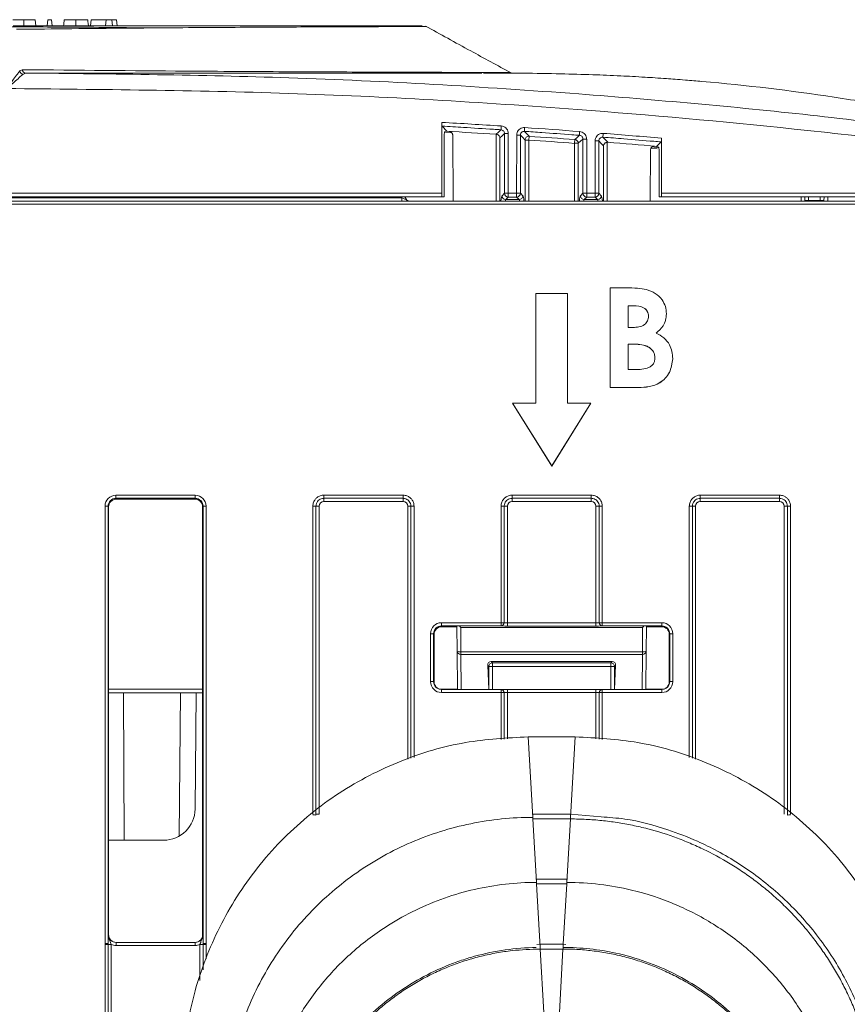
# Model space of a CAD drawing. Header units: millimetres. Extents: x 0 to 2100, y 0 to 1485.
# Tile 19 of 67: x 555 to 608, y 436 to 499. Entities that reach past the tile are written whole.
import ezdxf

# ---------------------------------------------------------------- set-up
doc = ezdxf.new("R2010")
doc.units = ezdxf.units.MM
doc.header["$LTSCALE"] = 5

msp = doc.modelspace()

# ---------------------------------------------------------------- linework, layer by layer
at = {"color": 7, "linetype": 'Continuous', "lineweight": 15}
for p, q in [((556.274, 498.94), (556.309, 498.54)), ((557.083, 498.94), (557.048, 498.54)), ((557.083, 498.94), (557.313, 498.94)), ((557.313, 498.94), (557.348, 498.54)), ((559.846, 498.94), (559.811, 498.54)), ((560.8, 498.94), (559.846, 498.94)), ((560.8, 498.94), (560.765, 498.54)), ((561.171, 498.94), (560.8, 498.94)), ((561.171, 498.94), (561.206, 498.54)), ((561.464, 498.94), (561.171, 498.94)), ((561.464, 498.94), (561.499, 498.54)), ((555.287, 495.671), (555.455, 495.753)), ((555.677, 495.54), (555.509, 495.472)), ((558.56, 495.54), (558.94, 495.54)), ((558.94, 495.54), (565.33, 495.54)), ((565.33, 495.54), (565.803, 495.54)), ((582.199, 492.397), (582.197, 487.885)), ((582.516, 491.831), (582.211, 492.154)), ((582.355, 487.881), (582.357, 491.56)), ((582.37, 491.797), (582.516, 491.828)), ((582.516, 491.828), (582.516, 491.831)), ((582.665, 491.819), (582.516, 491.828)), ((582.892, 491.582), (582.928, 487.381)), ((585.66, 491.638), (585.663, 491.638)), ((585.899, 491.41), (585.899, 487.381)), ((586.195, 487.875), (586.193, 491.685)), ((586.433, 491.687), (586.434, 487.877)), ((586.969, 487.877), (586.971, 491.587)), ((587.211, 491.585), (587.209, 487.875)), ((587.76, 491.509), (587.744, 491.27)), ((596.207, 487.885), (596.205, 491.388)), ((587.504, 491.27), (587.744, 491.27)), ((590.678, 491.299), (590.66, 491.06)), ((590.66, 491.06), (590.899, 491.06)), ((591.195, 487.875), (591.193, 491.332)), ((591.433, 491.335), (591.434, 487.877)), ((591.969, 487.877), (591.971, 491.219)), ((592.21, 491.217), (592.209, 487.875)), ((592.504, 487.381), (592.504, 490.898)), ((592.775, 491.124), (592.744, 491.125)), ((595.521, 490.746), (595.934, 490.713)), ((595.887, 490.863), (595.764, 490.874)), ((595.887, 490.866), (596.193, 491.146)), ((595.887, 490.866), (595.887, 490.863)), ((595.887, 490.863), (596.034, 490.811)), ((595.504, 490.637), (595.475, 487.381)), ((596.047, 490.571), (596.048, 487.881)), ((582.209, 487.643), (471.194, 487.643)), ((471.207, 487.885), (582.197, 487.885)), ((579.832, 487.643), (579.925, 487.481)), ((579.867, 487.605), (579.845, 487.643)), ((582.343, 487.643), (582.209, 487.643)), ((586.036, 487.717), (586.195, 487.875)), ((586.434, 487.636), (586.276, 487.477)), ((586.434, 487.877), (586.969, 487.877)), ((586.434, 487.877), (586.434, 487.636)), ((586.969, 487.636), (586.434, 487.636)), ((586.969, 487.877), (586.969, 487.636)), ((587.128, 487.477), (586.969, 487.636)), ((587.209, 487.875), (587.367, 487.717)), ((591.036, 487.717), (591.195, 487.875)), ((591.434, 487.636), (591.276, 487.477)), ((591.434, 487.877), (591.969, 487.877)), ((591.434, 487.877), (591.434, 487.636)), ((591.969, 487.636), (591.434, 487.636)), ((591.969, 487.877), (591.969, 487.636)), ((592.128, 487.477), (591.969, 487.636)), ((592.209, 487.875), (592.367, 487.717)), ((596.061, 487.643), (596.194, 487.643)), ((613.882, 487.643), (596.194, 487.643)), ((596.207, 487.885), (613.882, 487.885)), ((605.34, 487.643), (605.343, 487.424)), ((605.575, 487.643), (605.583, 487.415)), ((606.328, 487.643), (606.32, 487.415)), ((606.56, 487.424), (606.564, 487.643)), ((439.697, 487.381), (613.707, 487.381)), ((613.707, 487.183), (439.697, 487.183)), ((473.763, 487.577), (579.641, 487.577)), ((579.641, 487.381), (579.641, 487.577)), ((579.925, 487.481), (579.939, 487.481)), ((586.276, 487.477), (587.128, 487.477)), ((591.276, 487.477), (592.128, 487.477)), ((605.344, 487.381), (605.343, 487.424)), ((606.32, 487.415), (605.583, 487.415)), ((606.56, 487.424), (606.559, 487.381)), ((590.202, 481.497), (588.202, 481.497)), ((588.202, 481.497), (588.202, 474.497)), ((590.202, 474.497), (590.202, 481.497)), ((592.934, 481.848), (593.952, 481.848)), ((592.934, 475.499), (592.934, 481.848)), ((594.432, 480.709), (594.074, 480.709)), ((594.074, 480.709), (594.074, 479.325)), ((594.432, 480.705), (594.074, 480.705)), ((594.432, 480.709), (594.432, 480.705)), ((596.517, 480.192), (596.517, 480.189)), ((594.074, 479.325), (594.377, 479.325)), ((594.346, 478.266), (594.074, 478.266)), ((594.074, 478.266), (594.074, 476.638)), ((594.346, 478.263), (594.074, 478.263)), ((594.346, 478.266), (594.346, 478.263)), ((596.924, 477.337), (596.924, 477.333)), ((594.074, 476.638), (594.402, 476.638)), ((594.72, 475.499), (592.934, 475.499)), ((592.934, 475.499), (592.934, 475.495)), ((594.72, 475.495), (592.934, 475.495)), ((594.72, 475.499), (594.72, 475.495)), ((586.702, 474.497), (586.702, 474.493)), ((586.702, 474.497), (589.202, 470.497)), ((588.202, 474.497), (586.702, 474.497)), ((586.702, 474.493), (589.202, 470.494)), ((589.202, 470.497), (591.702, 474.497)), ((589.202, 470.494), (591.702, 474.493)), ((591.702, 474.497), (590.202, 474.497)), ((591.702, 474.497), (591.702, 474.493)), ((589.202, 470.497), (589.202, 470.494)), ((561.427, 468.635), (566.476, 468.635)), ((561.427, 468.434), (561.427, 468.635)), ((566.476, 468.434), (561.427, 468.434)), ((561.427, 468.434), (561.452, 468.385)), ((561.452, 468.385), (566.452, 468.385)), ((566.452, 468.385), (566.476, 468.434)), ((566.476, 468.434), (566.476, 468.635)), ((574.677, 468.635), (579.726, 468.635)), ((574.677, 468.635), (574.677, 468.434)), ((579.726, 468.434), (574.677, 468.434)), ((574.677, 468.434), (574.677, 468.232)), ((579.726, 468.232), (574.677, 468.232)), ((579.726, 468.635), (579.726, 468.434)), ((579.726, 468.434), (579.726, 468.232)), ((586.677, 468.635), (591.726, 468.635)), ((586.677, 468.635), (586.677, 468.434)), ((591.726, 468.434), (586.677, 468.434)), ((586.677, 468.232), (586.677, 468.434)), ((591.726, 468.232), (586.677, 468.232)), ((591.726, 468.635), (591.726, 468.434)), ((591.726, 468.232), (591.726, 468.434)), ((598.677, 468.635), (603.726, 468.635)), ((598.677, 468.434), (598.677, 468.635)), ((603.726, 468.434), (598.677, 468.434)), ((598.677, 468.434), (598.677, 468.232)), ((603.726, 468.232), (598.677, 468.232)), ((603.726, 468.434), (603.726, 468.635)), ((603.726, 468.434), (603.726, 468.232)), ((560.727, 440.055), (560.727, 467.936)), ((560.927, 467.934), (560.927, 440.053)), ((560.952, 467.885), (560.927, 467.934)), ((560.952, 467.885), (560.952, 440.632)), ((566.976, 467.934), (566.952, 467.885)), ((566.952, 467.885), (566.952, 440.632)), ((566.976, 440.053), (566.976, 467.934)), ((567.176, 467.936), (567.176, 440.055)), ((573.977, 448.299), (573.977, 467.936)), ((574.177, 467.934), (574.177, 448.297)), ((574.377, 467.932), (574.377, 448.295)), ((585.977, 460.503), (585.977, 467.936)), ((586.177, 467.934), (586.177, 460.502)), ((586.377, 467.932), (586.377, 460.497)), ((592.026, 460.497), (592.026, 467.932)), ((592.226, 460.502), (592.226, 467.934)), ((592.426, 467.936), (592.426, 460.503)), ((604.026, 448.295), (604.026, 467.932)), ((604.226, 448.297), (604.226, 467.934)), ((604.426, 467.936), (604.426, 448.299)), ((582.177, 460.503), (585.977, 460.503)), ((582.177, 460.503), (582.177, 460.302)), ((585.977, 460.302), (582.177, 460.302)), ((582.177, 460.302), (582.202, 460.253)), ((582.202, 460.253), (583.165, 460.253)), ((583.179, 458.691), (583.165, 460.27)), ((583.405, 460.198), (583.419, 458.66)), ((594.998, 460.198), (583.405, 460.198)), ((585.977, 460.503), (585.977, 460.302)), ((586.377, 460.295), (586.377, 460.497)), ((586.377, 460.497), (592.026, 460.497)), ((592.026, 460.295), (586.377, 460.295)), ((592.026, 460.295), (592.026, 460.497)), ((592.426, 460.503), (596.226, 460.503)), ((592.426, 460.503), (592.426, 460.302)), ((596.226, 460.302), (592.426, 460.302)), ((594.985, 458.66), (594.998, 460.198)), ((595.239, 460.27), (595.225, 458.691)), ((595.239, 460.253), (596.202, 460.253)), ((596.202, 460.253), (596.226, 460.302)), ((596.226, 460.503), (596.226, 460.302)), ((581.477, 456.755), (581.477, 459.803)), ((581.677, 459.802), (581.677, 456.753)), ((581.702, 459.753), (581.677, 459.802)), ((581.702, 459.753), (581.702, 456.753)), ((596.726, 459.802), (596.702, 459.753)), ((596.702, 456.753), (596.702, 459.753)), ((596.726, 456.753), (596.726, 459.802)), ((596.926, 459.803), (596.926, 456.755)), ((583.2, 456.281), (583.179, 458.691)), ((583.419, 458.66), (594.985, 458.66)), ((583.419, 458.486), (583.419, 458.66)), ((594.985, 458.486), (583.419, 458.486)), ((594.985, 458.486), (594.985, 458.66)), ((595.225, 458.691), (595.204, 456.281)), ((585.192, 456.253), (585.123, 457.788)), ((585.196, 457.715), (585.123, 457.788)), ((585.436, 457.715), (585.196, 457.715)), ((585.351, 458.039), (593.052, 458.039)), ((585.351, 458.039), (585.436, 457.955)), ((585.436, 457.955), (592.968, 457.955)), ((585.436, 457.715), (585.436, 457.955)), ((592.968, 457.715), (585.436, 457.715)), ((592.968, 457.955), (593.052, 458.039)), ((592.968, 457.715), (592.968, 457.955)), ((592.968, 457.715), (593.208, 457.715)), ((593.281, 457.788), (593.208, 457.715)), ((593.211, 456.253), (593.281, 457.788)), ((581.677, 456.753), (581.702, 456.753)), ((582.177, 456.055), (582.177, 456.253)), ((582.177, 456.253), (585.977, 456.253)), ((585.977, 456.055), (585.977, 456.253)), ((586.377, 456.253), (585.977, 456.253)), ((586.377, 456.253), (586.377, 456.055)), ((586.377, 456.253), (592.026, 456.253)), ((592.026, 456.253), (592.026, 456.055)), ((592.426, 456.253), (592.026, 456.253)), ((592.426, 456.253), (592.426, 456.055)), ((592.426, 456.253), (596.226, 456.253)), ((596.226, 456.253), (596.226, 456.055)), ((596.702, 456.753), (596.726, 456.753)), ((566.952, 456.043), (560.952, 456.043)), ((566.531, 456.043), (566.466, 448.625)), ((585.977, 456.055), (582.177, 456.055)), ((592.026, 456.055), (586.377, 456.055)), ((596.226, 456.055), (592.426, 456.055)), ((587.702, 453.231), (587.997, 448.1)), ((587.702, 453.231), (590.702, 453.231)), ((590.702, 453.231), (590.407, 448.1)), ((574.177, 448.297), (574.177, 448.249)), ((590.404, 448.3), (588, 448.3)), ((588, 448.3), (588, 447.999)), ((592.35, 448.128), (590.404, 448.299)), ((604.226, 448.249), (604.226, 448.297)), ((588, 447.999), (588.003, 447.999)), ((588.003, 447.999), (588.235, 443.955)), ((590.401, 447.999), (588.003, 447.999)), ((590.401, 447.999), (590.168, 443.955)), ((590.401, 447.999), (590.404, 447.999)), ((564.466, 446.642), (560.952, 446.642)), ((590.165, 444.154), (588.238, 444.154)), ((588.238, 444.154), (588.238, 443.854)), ((588.238, 443.854), (588.241, 443.854)), ((588.241, 443.854), (588.474, 439.81)), ((590.162, 443.854), (588.241, 443.854)), ((590.162, 443.854), (590.165, 443.854)), ((590.165, 444.154), (590.165, 443.854)), ((560.931, 440.632), (560.952, 440.632)), ((566.952, 440.632), (566.973, 440.632)), ((560.727, 440.007), (560.727, 440.055)), ((560.727, 430.31), (560.727, 440.007)), ((560.927, 440.053), (560.927, 440.005)), ((560.927, 440.005), (560.927, 430.308)), ((561.127, 440.003), (561.127, 430.307)), ((561.431, 440.132), (561.431, 439.934)), ((561.431, 440.132), (566.473, 440.132)), ((566.473, 439.934), (561.431, 439.934)), ((566.473, 440.132), (566.473, 439.934)), ((566.976, 440.005), (566.976, 440.053)), ((567.176, 440.055), (567.176, 440.007)), ((588.477, 440.009), (588.261, 439.992)), ((589.927, 440.009), (588.477, 440.009)), ((590.115, 439.992), (589.927, 440.009)), ((588.477, 439.708), (588.479, 439.708)), ((588.479, 439.708), (588.712, 435.664)), ((589.924, 439.708), (588.479, 439.708)), ((589.924, 439.708), (589.691, 435.664)), ((589.924, 439.708), (589.927, 439.708))]:
    msp.add_line(p, q, dxfattribs=at)
at = {"color": 8, "linetype": 'Continuous', "lineweight": 15}
for p, q in [((582.828, 491.737), (582.439, 491.755)), ((585.66, 487.381), (585.66, 491.638)), ((587.504, 487.381), (587.504, 491.27)), ((587.744, 491.27), (587.744, 487.381)), ((590.66, 487.381), (590.66, 491.06)), ((590.899, 491.06), (590.899, 487.381)), ((592.744, 491.125), (592.744, 487.381)), ((596.034, 490.783), (595.583, 490.826)), ((579.641, 487.577), (579.603, 487.643)), ((605.104, 487.381), (605.1, 487.643)), ((606.804, 487.643), (606.799, 487.381)), ((605.583, 487.415), (605.584, 487.381)), ((606.32, 487.381), (606.32, 487.415)), ((580.026, 451.808), (580.026, 467.932)), ((580.226, 451.866), (580.226, 467.934)), ((580.426, 467.936), (580.426, 451.923)), ((597.977, 451.923), (597.977, 467.936)), ((598.177, 467.934), (598.177, 451.866)), ((598.377, 467.932), (598.377, 451.808)), ((583.419, 458.486), (583.438, 456.253)), ((594.965, 456.253), (594.985, 458.486)), ((585.196, 456.253), (585.196, 457.715)), ((585.436, 457.715), (585.436, 456.253)), ((592.968, 456.253), (592.968, 457.715)), ((593.208, 457.715), (593.208, 456.253)), ((560.952, 456.281), (566.952, 456.281)), ((582.037, 456.281), (583.2, 456.281)), ((595.204, 456.281), (596.366, 456.281)), ((561.912, 456.043), (561.946, 446.642)), ((565.451, 446.901), (565.531, 456.043)), ((585.977, 453.073), (585.977, 456.055)), ((586.177, 456.053), (586.177, 453.091)), ((586.377, 456.055), (586.377, 453.11)), ((592.026, 453.11), (592.026, 456.055)), ((592.226, 453.091), (592.226, 456.053)), ((592.426, 456.055), (592.426, 453.073)), ((590.404, 448.3), (590.404, 447.999)), ((590.162, 443.854), (589.941, 440.008)), ((566.776, 437.694), (566.776, 440.003)), ((566.976, 438.39), (566.976, 440.005)), ((567.176, 440.007), (567.176, 439.085)), ((588.477, 440.009), (588.477, 439.708)), ((589.927, 440.009), (589.927, 439.708))]:
    msp.add_line(p, q, dxfattribs=at)
at = {"color": 7, "linetype": 'Continuous', "lineweight": 15, "flags": 128}
for points in [[(555.548, 498.94), (555.548, 498.82), (555.548, 498.7), (555.548, 498.54)], [(558.862, 498.94), (558.862, 498.82), (558.862, 498.7), (558.862, 498.54)], [(559.63, 498.94), (559.64, 498.82), (559.651, 498.7), (559.665, 498.54)], [(585.663, 491.638), (585.688, 491.661), (585.789, 491.755), (585.969, 491.924)], [(586.193, 491.685), (586.047, 491.548), (585.899, 491.41)], [(587.504, 491.27), (587.357, 491.428), (587.211, 491.585)], [(587.467, 491.824), (587.492, 491.797), (587.592, 491.69), (587.76, 491.509)], [(590.678, 491.299), (590.703, 491.322), (590.803, 491.415), (590.971, 491.571)], [(592.469, 491.455), (592.494, 491.428), (592.595, 491.32), (592.775, 491.124)], [(591.193, 491.332), (591.047, 491.197), (590.899, 491.06)], [(592.504, 490.898), (592.357, 491.058), (592.21, 491.217)]]:
    msp.add_lwpolyline(points, dxfattribs=at)
at = {"color": 7, "linetype": 'Continuous', "lineweight": 15}
for centre, radius, start, end in [((555.543, 495.734), 0.264, 193.82897, 262.48819), ((555.684, 495.769), 0.23, 184.16868, 268.10605), ((705.88, 484.292), 120.154, 176.24287, 176.35815), ((701.812, 484.192), 114.6, 176.0605, 176.18137), ((555.059, 18.032), 474.593, 86.3032, 86.68339), ((586.38, 483.953), 7.734, 89.61287, 91.38846), ((587.023, 483.853), 7.734, 88.61154, 90.38713), ((587.745, 491.269), 0.24, 86.24932, 179.79978), ((555.059, 18.032), 474.605, 85.69602, 86.04909), ((694.105, 483.939), 103.415, 175.6337, 175.76764), ((691.45, 483.823), 99.275, 175.45123, 175.59076), ((555.059, 18.032), 474.365, 85.69602, 86.04909), ((590.659, 491.059), 0.24, 0.16732, 85.5287), ((591.381, 483.6), 7.734, 89.61287, 91.38846), ((592.023, 483.484), 7.734, 88.61154, 90.38713), ((555.059, 18.032), 474.593, 85.0649, 85.44194), ((586.277, 487.718), 0.24, 180.1836, 269.8164), ((586.382, 480.143), 7.734, 89.61287, 91.38846), ((586.435, 487.876), 0.24, 180.1836, 269.8164), ((587.021, 480.143), 7.734, 88.61154, 90.38713), ((586.968, 487.876), 0.24, 270.1836, 359.8164), ((587.127, 487.718), 0.24, 270.1836, 359.8164), ((591.277, 487.718), 0.24, 180.1836, 269.8164), ((591.382, 480.143), 7.734, 89.61287, 91.38846), ((591.435, 487.876), 0.24, 180.1836, 269.8164), ((592.021, 480.143), 7.734, 88.61154, 90.38713), ((591.968, 487.876), 0.24, 270.1836, 359.8164), ((592.127, 487.718), 0.24, 270.1836, 359.8164), ((580.099, 487.581), 0.2, 210.00108, 269.99986), ((605.504, 488.569), 1.156, 262.04161, 273.96204), ((606.4, 488.569), 1.156, 266.03796, 277.95839), ((560.777, 462.087), 5.849, 88.52467, 90.48406), ((567.127, 462.087), 5.849, 89.51594, 91.47533), ((574.026, 462.009), 5.927, 88.54048, 90.47395), ((574.328, 473.859), 5.927, 268.54048, 270.47395), ((580.075, 473.859), 5.927, 269.52605, 271.45952), ((580.377, 462.009), 5.927, 89.52605, 91.45952), ((586.026, 462.009), 5.927, 88.54048, 90.47395), ((586.328, 473.859), 5.927, 268.54048, 270.47395), ((592.075, 473.859), 5.927, 269.52605, 271.45952), ((592.377, 462.009), 5.927, 89.52605, 91.45952), ((598.026, 462.009), 5.927, 88.54048, 90.47395), ((598.328, 473.859), 5.927, 268.54048, 270.47395), ((604.075, 473.859), 5.927, 269.52605, 271.45952), ((604.377, 462.009), 5.927, 89.52605, 91.45952), ((586.026, 454.577), 5.927, 88.54048, 90.47395), ((585.977, 460.502), 0.2, 270.01562, 359.98892), ((592.377, 454.577), 5.927, 89.52605, 91.45952), ((592.426, 460.502), 0.2, 180.01108, 269.98438), ((581.527, 453.955), 5.849, 88.52467, 90.48406), ((596.877, 453.955), 5.849, 89.51594, 91.47533), ((583.356, 459.115), 0.459, 247.29029, 277.845), ((583.403, 458.71), 0.225, 184.86293, 273.92202), ((595.048, 459.115), 0.459, 262.155, 292.70971), ((595, 458.71), 0.225, 266.07798, 355.13707), ((585.436, 457.715), 0.24, 90.04597, 179.95403), ((592.968, 457.715), 0.24, 0.04597, 89.95403), ((581.527, 450.906), 5.849, 88.52467, 90.48406), ((585.977, 456.053), 0.2, 0.00424, 89.99699), ((592.426, 456.053), 0.2, 90.00301, 179.99576), ((596.877, 450.906), 5.849, 89.51594, 91.47533), ((586.026, 450.128), 5.927, 88.54048, 90.47395), ((592.377, 450.128), 5.927, 89.52605, 91.45952), ((564.466, 448.642), 2, 270, 359.5), ((574.027, 442.402), 5.849, 88.52467, 90.48406), ((574.328, 454.222), 5.927, 268.54048, 270.47395), ((604.377, 442.402), 5.849, 89.51594, 91.47533), ((560.777, 434.206), 5.849, 88.52467, 90.48406), ((560.776, 434.08), 5.927, 88.54048, 90.47395), ((561.078, 445.93), 5.927, 268.54048, 270.47395), ((566.825, 445.93), 5.927, 269.52605, 271.45952), ((567.127, 434.206), 5.849, 89.51594, 91.47533), ((567.127, 434.08), 5.927, 89.52605, 91.45952)]:
    msp.add_arc(centre, radius, start, end, dxfattribs=at)
for centre, major_axis, ratio, start_param, end_param in [((555.059, 17.817), (0, 475.355), 1, 6.218083, 6.226061), ((555.059, 17.817), (0, 475.355), 1, 6.207527, 6.214923), ((555.059, 17.817), (0, 475.355), 1, 6.196519, 6.204366), ((582.209, 487.883), (0, 0.24), 0.052408, 1.56207, 3.141593), ((582.343, 487.883), (0, 0.24), 0.052408, 3.141593, 4.703662), ((596.061, 487.883), (0, 0.24), 0.052408, 1.579523, 3.141593), ((596.194, 487.883), (0, 0.24), 0.052408, 3.141593, 4.721116), ((579.637, 487.581), (0.289, -0.1), 0.006478, 4.728595, 6.286302), ((579.867, 487.603), (-0.198, 0.343), 0.002201, 4.346302, 4.716201), ((580.111, 487.581), (0, 0.2), 0.991361, 2.771721, 3.141593), ((561.427, 467.935), (0.595, -0.368), 0.999915, 2.124401, 3.695121), ((561.427, 467.934), (0.362, -0.345), 0.999832, 2.3335, 3.90422), ((561.456, 467.885), (0.504, 0), 0.991312, 1.570796, 3.132866), ((566.452, 467.885), (0.425, 0.263), 0.999915, 5.729657, 7.300377), ((566.476, 467.935), (0.595, 0.368), 0.999915, 5.729657, 7.300377), ((566.476, 467.934), (0.362, 0.345), 0.999832, 5.520558, 7.091278), ((574.677, 467.932), (0.255, -0.158), 0.999915, 2.124401, 3.695121), ((579.726, 467.932), (0.255, 0.158), 0.999915, 5.729657, 7.300377), ((586.677, 467.932), (0.255, -0.158), 0.999915, 2.124401, 3.695121), ((591.726, 467.932), (0.255, 0.158), 0.999915, 5.729657, 7.300377), ((598.677, 467.932), (0.255, -0.158), 0.999915, 2.124401, 3.695121), ((603.726, 467.932), (0.255, 0.158), 0.999915, 5.729657, 7.300377), ((582.177, 459.803), (0.595, -0.368), 0.999915, 2.124401, 3.695121), ((582.177, 459.802), (0.362, -0.345), 0.999832, 2.3335, 3.90422), ((582.206, 459.753), (0.504, 0), 0.991312, 1.570799, 3.132866), ((583.405, 460.232), (0.242, -0.239), 0.069924, 4.46302, 4.781595), ((586.377, 460.302), (0.4, 0), 0.017453, 3.156088, 4.712389), ((586.377, 460.502), (0.2, 0), 0.02618, 3.156088, 4.712389), ((592.026, 460.502), (0.2, 0), 0.02618, 4.712389, 6.26869), ((592.026, 460.302), (0.4, 0), 0.017453, 4.712389, 6.26869), ((594.998, 460.232), (0.242, 0.239), 0.069924, 4.643183, 4.961757), ((596.202, 459.753), (0.425, 0.263), 0.999915, 5.729657, 7.300377), ((596.226, 459.803), (0.595, 0.368), 0.999915, 5.729657, 7.300377), ((596.226, 459.802), (0.362, 0.345), 0.999832, 5.520558, 7.091278), ((585.363, 457.788), (-0.101, 0.233), 0.936027, 5.898675, 7.468786), ((593.041, 457.788), (0.101, 0.233), 0.936027, 5.097585, 6.667696), ((582.177, 456.755), (0.595, 0.368), 0.999915, 2.588064, 4.158784), ((582.177, 456.753), (0.439, 0.24), 0.999873, 2.641898, 4.212618), ((582.202, 456.753), (0.425, 0.263), 0.999915, 2.588064, 4.158784), ((596.202, 456.753), (0.425, -0.263), 0.999915, 5.265994, 6.836714), ((596.226, 456.755), (0.595, -0.368), 0.999915, 5.265994, 6.836714), ((596.226, 456.753), (0.439, -0.24), 0.999873, 5.21216, 6.78288), ((586.377, 456.053), (0.2, 0), 0.008727, 1.570796, 3.127097), ((592.026, 456.053), (0.2, 0), 0.008727, 0.014496, 1.570796), ((561.431, 440.632), (0.439, 0.24), 0.999873, 2.641898, 4.212618), ((561.452, 440.632), (0.425, 0.263), 0.999915, 2.588064, 4.158784), ((566.473, 440.632), (0.439, -0.24), 0.999873, 5.21216, 6.78288), ((561.431, 440.634), (0.595, 0.368), 0.999915, 3.710423, 4.158784), ((566.473, 440.634), (0.595, -0.368), 0.999915, 5.265994, 5.714355)]:
    msp.add_ellipse(centre, major_axis=major_axis, ratio=ratio, start_param=start_param, end_param=end_param, dxfattribs=at)
at = {"color": 8, "linetype": 'Continuous', "lineweight": 15}
for centre, major_axis, ratio, start_param, end_param in [((586.045, 484.481), (0, 3.24), 0.052408, 0.05236, 0.462663), ((587.358, 484.481), (0, 3.24), 0.052408, 5.820523, 6.230825), ((591.045, 484.481), (0, 3.24), 0.052408, 0.05236, 0.462663), ((592.358, 484.481), (0, 3.24), 0.052408, 5.820523, 6.230825), ((586.285, 484.481), (0, 3), 0.0566, 0.05236, 0.259741), ((587.119, 484.481), (0, 3), 0.0566, 6.023445, 6.230825), ((591.285, 484.481), (0, 3), 0.0566, 0.05236, 0.259741), ((592.119, 484.481), (0, 3), 0.0566, 6.023445, 6.230825)]:
    msp.add_ellipse(centre, major_axis=major_axis, ratio=ratio, start_param=start_param, end_param=end_param, dxfattribs=at)
at = {"color": 7, "linetype": 'Continuous', "lineweight": 15}
for points, knots in [([(555.548, 498.94), (555.466, 498.94), (555.298, 498.94), (555.09, 498.94), (554.929, 498.94), (554.863, 498.94), (554.847, 498.94), (554.843, 498.94)], [0, 0, 0, 0, 0.222048, 0.45733, 0.656678, 0.92699, 1, 1, 1, 1]), ([(556.274, 498.94), (556.261, 498.94), (556.239, 498.94), (556.049, 498.94), (555.824, 498.94), (555.639, 498.94), (555.548, 498.94)], [0, 0, 0, 0, 0.335593, 0.56019, 0.785444, 1, 1, 1, 1]), ([(558.126, 498.94), (558.12, 498.873), (558.106, 498.74), (558.093, 498.607), (558.087, 498.54)], [0, 0, 0, 0, 0.5, 1, 1, 1, 1]), ([(558.862, 498.94), (558.78, 498.94), (558.623, 498.94), (558.416, 498.94), (558.258, 498.94), (558.164, 498.94), (558.138, 498.94), (558.126, 498.94)], [0, 0, 0, 0, 0.216571, 0.41591, 0.614881, 0.822161, 1, 1, 1, 1]), ([(559.63, 498.94), (559.612, 498.94), (559.583, 498.94), (559.416, 498.94), (559.233, 498.94), (559.045, 498.94), (558.918, 498.94), (558.862, 498.94)], [0, 0, 0, 0, 0.336732, 0.568731, 0.72257, 0.876726, 1, 1, 1, 1]), ([(563.999, 498.416), (562.972, 498.426), (560.045, 498.456), (556.885, 498.474), (554.702, 498.487), (554.087, 498.49), (553.958, 498.491)], [0, 0, 0, 0, 0.24853, 0.708508, 0.939145, 1, 1, 1, 1]), ([(554.866, 498.54), (558.014, 498.54), (563.163, 498.54), (569.583, 498.54), (573.953, 498.54), (577.245, 498.54), (579.467, 498.54), (580.834, 498.54), (580.911, 498.54), (580.944, 498.54)], [0, 0, 0, 0, 0.241495, 0.394955, 0.548388, 0.66802, 0.788111, 0.90815, 1, 1, 1, 1]), ([(581.179, 498.51), (581.19, 498.51), (581.287, 498.509), (581.029, 498.507), (580.43, 498.504), (579.401, 498.5), (577.557, 498.493), (574.44, 498.481), (569.761, 498.458), (565.476, 498.429), (560.599, 498.387), (557.452, 498.353), (555.091, 498.327)], [0, 0, 0, 0, 0.00949, 0.082716, 0.156105, 0.231139, 0.306294, 0.457269, 0.609015, 0.761021, 0.820695, 1, 1, 1, 1]), ([(586.621, 495.544), (585.748, 496.019), (583.824, 497.064), (582.101, 498.015), (581.16, 498.535)], [0, 0, 0, 0, 0.453713, 1, 1, 1, 1]), ([(554.477, 494.549), (554.478, 494.55), (554.502, 494.584), (554.646, 494.784), (554.879, 495.107), (555.14, 495.469), (555.242, 495.609), (555.287, 495.671)], [0, 0, 0, 0, 0.004464, 0.077734, 0.467811, 0.765881, 1, 1, 1, 1]), ([(555.509, 495.472), (555.452, 495.422), (555.322, 495.307), (554.988, 495.008), (554.693, 494.743), (554.509, 494.578), (554.479, 494.55), (554.477, 494.549)], [0, 0, 0, 0, 0.234113, 0.532189, 0.922267, 0.995536, 1, 1, 1, 1]), ([(555.455, 495.753), (558.978, 495.72), (564.829, 495.666), (572.323, 495.623), (577.809, 495.6), (581.478, 495.587), (583.701, 495.58), (585.045, 495.576), (585.997, 495.573), (586.535, 495.57), (586.523, 495.569), (586.519, 495.569)], [0, 0, 0, 0, 0.230909, 0.383478, 0.536278, 0.674928, 0.744534, 0.814247, 0.885288, 0.956492, 1, 1, 1, 1]), ([(555.677, 495.54), (561.268, 495.48), (573.029, 495.354), (589.707, 494.38), (605.7, 492.957), (615.503, 491.685), (620.407, 491.049)], [0, 0, 0, 0, 0.258322, 0.54334, 0.771558, 1, 1, 1, 1]), ([(584.758, 495.54), (584.49, 495.54), (583.804, 495.54), (581.711, 495.54), (578.032, 495.54), (572.498, 495.54), (565.037, 495.54), (559.193, 495.54), (555.677, 495.54)], [0, 0, 0, 0, 0.0574614, 0.1470071, 0.3270998, 0.5185151, 0.7103027, 1, 1, 1, 1]), ([(556.538, 495.54), (556.509, 495.54), (556.418, 495.54), (556.445, 495.54), (556.464, 495.54)], [0, 0, 0, 0, 0.319158, 1, 1, 1, 1]), ([(559.808, 495.54), (559.27, 495.54), (557.887, 495.54), (556.981, 495.54), (556.761, 495.54), (556.747, 495.54)], [0, 0, 0, 0, 0.3748708, 0.9630232, 1, 1, 1, 1]), ([(580.32, 495.54), (580.211, 495.54), (579.992, 495.54), (578.323, 495.54), (575.784, 495.54), (572.661, 495.54), (569.36, 495.54), (567.105, 495.54), (565.978, 495.54)], [0, 0, 0, 0, 0.175879, 0.352737, 0.535682, 0.719224, 0.859548, 1, 1, 1, 1]), ([(619.614, 491.332), (619.611, 491.343), (619.605, 491.369), (619.236, 491.494), (618.566, 491.696), (617.576, 491.969), (616.269, 492.299), (614.959, 492.599), (613.97, 492.809), (613.441, 492.917), (613.104, 492.985), (612.568, 493.088), (611.937, 493.208), (610.824, 493.413), (609.15, 493.701), (605.1, 494.341), (601.457, 494.776), (598.234, 495.053), (597.402, 495.122), (596.321, 495.202), (594.985, 495.288), (593.457, 495.369), (591.7, 495.441), (589.656, 495.497), (587.375, 495.534), (585.707, 495.537), (584.864, 495.538)], [0, 0, 0, 0, 0.0910852, 0.2006612, 0.3003209, 0.390179, 0.4704895, 0.5416414, 0.5580526, 0.5739262, 0.5892169, 0.5948188, 0.6006283, 0.6137079, 0.6298319, 0.6496533, 0.7303872, 0.7353245, 0.7410838, 0.7566563, 0.7789436, 0.8086091, 0.8460282, 0.8914691, 0.9451298, 1, 1, 1, 1]), ([(586.635, 495.54), (586.644, 495.54), (586.671, 495.54), (586.154, 495.54), (585.651, 495.54), (585.219, 495.54), (585.214, 495.54)], [0, 0, 0, 0, 0.216146, 0.605852, 0.99559, 1, 1, 1, 1]), ([(620.384, 490.051), (619.727, 490.141), (614.493, 490.863), (604.659, 492.039), (589.326, 493.416), (572.593, 494.385), (560.456, 494.495), (554.477, 494.549)], [0, 0, 0, 0, 0.030121, 0.239728, 0.449335, 0.728679, 1, 1, 1, 1]), ([(582.211, 492.154), (582.209, 492.158), (582.207, 492.166), (582.203, 492.212), (582.2, 492.276), (582.199, 492.342), (582.199, 492.383), (582.199, 492.397)], [0, 0, 0, 0, 0.221088, 0.442159, 0.663592, 0.885172, 1, 1, 1, 1]), ([(585.969, 491.924), (585.809, 491.934), (585.011, 491.986), (583.758, 492.064), (582.665, 492.128), (582.211, 492.154)], [0, 0, 0, 0, 0.127495, 0.637475, 1, 1, 1, 1]), ([(586.433, 491.687), (586.431, 491.712), (586.428, 491.79), (586.383, 491.918), (586.283, 492.047), (586.145, 492.139), (586.038, 492.156), (585.984, 492.165)], [0, 0, 0, 0, 0.10371, 0.327509, 0.55148, 0.775747, 1, 1, 1, 1]), ([(587.483, 492.065), (587.437, 492.064), (587.336, 492.063), (587.191, 492.001), (587.07, 491.892), (586.987, 491.749), (586.976, 491.641), (586.971, 491.587)], [0, 0, 0, 0, 0.177045, 0.382607, 0.588237, 0.794125, 1, 1, 1, 1]), ([(582.357, 491.56), (582.357, 491.587), (582.358, 491.64), (582.36, 491.712), (582.363, 491.766), (582.366, 491.793), (582.369, 491.796), (582.37, 491.797)], [0, 0, 0, 0, 0.217618, 0.435252, 0.652509, 0.869567, 1, 1, 1, 1]), ([(582.665, 491.819), (582.692, 491.815), (582.746, 491.806), (582.815, 491.761), (582.866, 491.697), (582.889, 491.633), (582.891, 491.594), (582.892, 491.582)], [0, 0, 0, 0, 0.224068, 0.448135, 0.672214, 0.896314, 1, 1, 1, 1]), ([(585.663, 491.638), (585.685, 491.634), (585.73, 491.628), (585.795, 491.595), (585.857, 491.54), (585.89, 491.473), (585.898, 491.427), (585.899, 491.41), (585.899, 491.41)], [0, 0, 0, 0, 0.1553322, 0.3097978, 0.5335378, 0.8349466, 0.9928535, 1, 1, 1, 1]), ([(585.969, 491.924), (585.996, 491.92), (586.049, 491.911), (586.118, 491.865), (586.168, 491.801), (586.191, 491.737), (586.192, 491.697), (586.193, 491.685)], [0, 0, 0, 0, 0.224585, 0.44877, 0.672495, 0.896203, 1, 1, 1, 1]), ([(587.211, 491.585), (587.213, 491.612), (587.218, 491.666), (587.26, 491.738), (587.321, 491.792), (587.393, 491.823), (587.443, 491.824), (587.467, 491.824)], [0, 0, 0, 0, 0.206018, 0.411687, 0.617038, 0.822588, 1, 1, 1, 1]), ([(590.971, 491.571), (590.812, 491.583), (590.014, 491.643), (588.846, 491.729), (587.837, 491.798), (587.467, 491.824)], [0, 0, 0, 0, 0.136607, 0.683037, 1, 1, 1, 1]), ([(590.971, 491.571), (590.998, 491.567), (591.052, 491.557), (591.12, 491.511), (591.17, 491.446), (591.191, 491.382), (591.193, 491.344), (591.193, 491.332)], [0, 0, 0, 0, 0.226163, 0.451928, 0.67724, 0.902542, 1, 1, 1, 1]), ([(591.433, 491.335), (591.432, 491.358), (591.428, 491.434), (591.386, 491.561), (591.287, 491.691), (591.15, 491.784), (591.043, 491.803), (590.99, 491.812)], [0, 0, 0, 0, 0.097375, 0.322763, 0.548317, 0.774165, 1, 1, 1, 1]), ([(592.488, 491.696), (592.44, 491.696), (592.338, 491.695), (592.191, 491.632), (592.069, 491.524), (591.987, 491.38), (591.976, 491.273), (591.971, 491.219)], [0, 0, 0, 0, 0.18228, 0.386526, 0.590847, 0.79543, 1, 1, 1, 1]), ([(592.21, 491.217), (592.213, 491.244), (592.218, 491.298), (592.259, 491.37), (592.32, 491.424), (592.394, 491.455), (592.445, 491.455), (592.469, 491.455)], [0, 0, 0, 0, 0.204719, 0.409083, 0.613119, 0.817342, 1, 1, 1, 1]), ([(596.193, 491.146), (596.034, 491.16), (595.237, 491.229), (593.995, 491.333), (592.913, 491.42), (592.469, 491.455)], [0, 0, 0, 0, 0.1284519, 0.6422604, 1, 1, 1, 1]), ([(596.205, 491.388), (596.205, 491.361), (596.205, 491.307), (596.203, 491.234), (596.199, 491.18), (596.196, 491.152), (596.194, 491.148), (596.193, 491.146)], [0, 0, 0, 0, 0.2211054, 0.4422443, 0.6625828, 0.8821777, 1, 1, 1, 1]), ([(592.504, 490.898), (592.504, 490.899), (592.505, 490.917), (592.514, 490.965), (592.55, 491.031), (592.612, 491.085), (592.677, 491.116), (592.722, 491.122), (592.744, 491.125)], [0, 0, 0, 0, 0.007106, 0.182162, 0.475939, 0.694189, 0.846691, 1, 1, 1, 1]), ([(595.504, 490.637), (595.507, 490.663), (595.512, 490.717), (595.554, 490.789), (595.616, 490.843), (595.689, 490.873), (595.74, 490.874), (595.764, 490.874)], [0, 0, 0, 0, 0.204578, 0.409157, 0.613726, 0.818277, 1, 1, 1, 1]), ([(596.034, 490.811), (596.036, 490.808), (596.039, 490.801), (596.042, 490.758), (596.045, 490.696), (596.047, 490.63), (596.047, 490.587), (596.047, 490.571)], [0, 0, 0, 0, 0.21759, 0.435146, 0.653491, 0.872539, 1, 1, 1, 1]), ([(579.939, 487.481), (579.949, 487.466), (579.969, 487.437), (580.009, 487.408), (580.029, 487.399), (580.039, 487.394)], [0, 0, 0, 0, 0.329372, 0.659608, 1, 1, 1, 1]), ([(593.952, 481.848), (594.196, 481.848), (594.631, 481.848), (595.059, 481.77), (595.247, 481.735)], [0, 0, 0, 0, 0.560274, 1, 1, 1, 1]), ([(595.247, 481.735), (595.439, 481.669), (595.823, 481.537), (596.236, 481.136), (596.481, 480.669), (596.505, 480.351), (596.517, 480.192)], [0, 0, 0, 0, 0.280128, 0.559802, 0.779794, 1, 1, 1, 1]), ([(595.377, 480.04), (595.363, 480.15), (595.342, 480.315), (595.202, 480.487), (594.936, 480.68), (594.655, 480.696), (594.432, 480.709)], [0, 0, 0, 0, 0.249584, 0.375361, 0.501266, 1, 1, 1, 1]), ([(595.377, 480.036), (595.363, 480.146), (595.342, 480.312), (595.202, 480.484), (594.936, 480.677), (594.655, 480.693), (594.432, 480.705)], [0, 0, 0, 0, 0.249584, 0.375361, 0.501266, 1, 1, 1, 1]), ([(596.517, 480.192), (596.507, 480.057), (596.488, 479.787), (596.286, 479.336), (596.02, 479.108), (595.858, 478.969)], [0, 0, 0, 0, 0.2803053, 0.5604571, 1, 1, 1, 1]), ([(596.517, 480.189), (596.507, 480.054), (596.488, 479.784), (596.286, 479.333), (596.02, 479.104), (595.858, 478.965)], [0, 0, 0, 0, 0.280305, 0.560457, 1, 1, 1, 1]), ([(594.377, 479.325), (594.507, 479.33), (594.766, 479.339), (595.112, 479.468), (595.346, 479.731), (595.366, 479.937), (595.377, 480.04)], [0, 0, 0, 0, 0.28109, 0.560548, 0.780097, 1, 1, 1, 1]), ([(595.858, 478.969), (596.027, 478.875), (596.364, 478.687), (596.829, 478.145), (596.888, 477.643), (596.924, 477.337)], [0, 0, 0, 0, 0.281283, 0.5617, 1, 1, 1, 1]), ([(595.784, 477.381), (595.778, 477.461), (595.768, 477.62), (595.661, 477.839), (595.493, 478.01), (595.077, 478.25), (594.671, 478.259), (594.346, 478.266)], [0, 0, 0, 0, 0.125208, 0.250275, 0.3755, 0.500774, 1, 1, 1, 1]), ([(595.784, 477.378), (595.778, 477.457), (595.768, 477.616), (595.661, 477.835), (595.493, 478.007), (595.077, 478.246), (594.671, 478.255), (594.346, 478.263)], [0, 0, 0, 0, 0.125208, 0.250275, 0.3755, 0.500774, 1, 1, 1, 1]), ([(594.402, 476.638), (594.701, 476.641), (595.075, 476.645), (595.493, 476.807), (595.663, 476.957), (595.769, 477.158), (595.779, 477.307), (595.784, 477.381)], [0, 0, 0, 0, 0.500037, 0.625162, 0.750129, 0.874962, 1, 1, 1, 1]), ([(596.924, 477.337), (596.88, 477.035), (596.792, 476.431), (596.178, 475.782), (595.434, 475.52), (594.959, 475.506), (594.72, 475.499)], [0, 0, 0, 0, 0.279212, 0.558481, 0.778693, 1, 1, 1, 1]), ([(596.924, 477.333), (596.88, 477.031), (596.792, 476.427), (596.178, 475.779), (595.434, 475.517), (594.959, 475.502), (594.72, 475.495)], [0, 0, 0, 0, 0.279212, 0.558481, 0.778693, 1, 1, 1, 1]), ([(560.952, 467.889), (560.96, 467.953), (560.975, 468.083), (561.09, 468.247), (561.255, 468.362), (561.386, 468.377), (561.452, 468.385)], [0, 0, 0, 0, 0.245899, 0.497266, 0.748633, 1, 1, 1, 1]), ([(573.977, 467.936), (573.98, 467.98), (573.987, 468.103), (574.055, 468.277), (574.181, 468.442), (574.349, 468.566), (574.525, 468.628), (574.64, 468.634), (574.677, 468.635)], [0, 0, 0, 0, 0.121117, 0.335616, 0.500056, 0.684519, 0.899008, 1, 1, 1, 1]), ([(574.677, 468.434), (574.651, 468.433), (574.569, 468.429), (574.443, 468.384), (574.323, 468.296), (574.233, 468.178), (574.184, 468.053), (574.179, 467.965), (574.177, 467.934)], [0, 0, 0, 0, 0.100993, 0.315482, 0.499944, 0.664383, 0.878882, 1, 1, 1, 1]), ([(579.726, 468.635), (579.77, 468.633), (579.893, 468.626), (580.068, 468.558), (580.233, 468.432), (580.357, 468.264), (580.419, 468.088), (580.424, 467.972), (580.426, 467.936)], [0, 0, 0, 0, 0.121117, 0.335616, 0.500056, 0.684519, 0.899008, 1, 1, 1, 1]), ([(580.226, 467.934), (580.225, 467.96), (580.221, 468.043), (580.177, 468.169), (580.088, 468.288), (579.97, 468.378), (579.845, 468.427), (579.758, 468.432), (579.726, 468.434)], [0, 0, 0, 0, 0.100993, 0.315482, 0.499944, 0.664383, 0.878882, 1, 1, 1, 1]), ([(585.977, 467.936), (585.98, 467.98), (585.987, 468.103), (586.055, 468.277), (586.181, 468.442), (586.349, 468.566), (586.525, 468.628), (586.64, 468.634), (586.677, 468.635)], [0, 0, 0, 0, 0.121117, 0.335616, 0.500056, 0.684519, 0.899008, 1, 1, 1, 1]), ([(586.677, 468.434), (586.651, 468.433), (586.569, 468.429), (586.443, 468.384), (586.323, 468.296), (586.233, 468.178), (586.184, 468.053), (586.179, 467.965), (586.177, 467.934)], [0, 0, 0, 0, 0.100993, 0.315482, 0.499944, 0.664383, 0.878882, 1, 1, 1, 1]), ([(591.726, 468.635), (591.77, 468.633), (591.893, 468.626), (592.068, 468.558), (592.233, 468.432), (592.357, 468.264), (592.419, 468.088), (592.424, 467.972), (592.426, 467.936)], [0, 0, 0, 0, 0.121117, 0.335616, 0.500056, 0.684519, 0.899008, 1, 1, 1, 1]), ([(592.226, 467.934), (592.225, 467.96), (592.221, 468.043), (592.177, 468.169), (592.088, 468.288), (591.97, 468.378), (591.845, 468.427), (591.758, 468.432), (591.726, 468.434)], [0, 0, 0, 0, 0.100993, 0.315482, 0.499944, 0.664383, 0.878882, 1, 1, 1, 1]), ([(597.977, 467.936), (597.98, 467.98), (597.987, 468.103), (598.055, 468.277), (598.181, 468.442), (598.349, 468.566), (598.525, 468.628), (598.64, 468.634), (598.677, 468.635)], [0, 0, 0, 0, 0.121117, 0.335616, 0.500056, 0.684519, 0.899008, 1, 1, 1, 1]), ([(598.677, 468.434), (598.651, 468.433), (598.569, 468.429), (598.443, 468.384), (598.323, 468.296), (598.233, 468.178), (598.184, 468.053), (598.179, 467.965), (598.177, 467.934)], [0, 0, 0, 0, 0.100993, 0.315482, 0.499944, 0.664383, 0.878882, 1, 1, 1, 1]), ([(603.726, 468.635), (603.77, 468.633), (603.893, 468.626), (604.068, 468.558), (604.233, 468.432), (604.357, 468.264), (604.419, 468.088), (604.424, 467.972), (604.426, 467.936)], [0, 0, 0, 0, 0.121117, 0.335616, 0.500056, 0.684519, 0.899008, 1, 1, 1, 1]), ([(604.226, 467.934), (604.225, 467.96), (604.221, 468.043), (604.177, 468.169), (604.088, 468.288), (603.97, 468.378), (603.845, 468.427), (603.758, 468.432), (603.726, 468.434)], [0, 0, 0, 0, 0.100993, 0.315482, 0.499944, 0.664383, 0.878882, 1, 1, 1, 1]), ([(581.702, 459.757), (581.71, 459.821), (581.725, 459.951), (581.84, 460.115), (582.005, 460.23), (582.136, 460.245), (582.202, 460.253)], [0, 0, 0, 0, 0.245899, 0.497266, 0.748633, 1, 1, 1, 1]), ([(587.702, 453.231), (586.36, 453.16), (583.596, 453.013), (579.496, 451.789), (575.553, 449.759), (572.035, 446.898), (569.174, 443.381), (567.144, 439.438), (565.92, 435.338), (565.773, 432.574), (565.702, 431.232)], [0, 0, 0, 0, 0.116516, 0.240011, 0.368641, 0.5, 0.631359, 0.759989, 0.883484, 1, 1, 1, 1]), ([(612.702, 431.232), (612.63, 432.574), (612.483, 435.338), (611.259, 439.438), (609.23, 443.381), (606.368, 446.898), (602.851, 449.759), (598.908, 451.789), (594.808, 453.013), (592.044, 453.16), (590.702, 453.231)], [0, 0, 0, 0, 0.116516, 0.240011, 0.368641, 0.5, 0.631359, 0.759989, 0.883484, 1, 1, 1, 1]), ([(587.997, 448.1), (587.831, 448.099), (587.002, 448.092), (585.51, 447.975), (583.548, 447.624), (582.11, 447.212), (580.704, 446.71), (579.33, 446.119), (577.587, 445.151), (575.951, 444.01), (574.439, 442.71), (573.067, 441.263), (571.848, 439.685), (570.797, 437.991), (569.92, 436.199), (569.235, 434.328), (568.558, 431.77), (568.448, 429.793), (568.375, 428.48)], [0, 0, 0, 0, 0.0161372, 0.0807637, 0.1453907, 0.2100169, 0.2261541, 0.2907815, 0.3554076, 0.4200351, 0.4846612, 0.5492888, 0.6139148, 0.6785424, 0.7431684, 0.8077959, 0.8724221, 1, 1, 1, 1]), ([(610.252, 428.452), (610.208, 429.464), (610.129, 431.27), (609.609, 433.59), (609.029, 435.375), (608.196, 437.357), (606.875, 439.682), (604.844, 442.196), (602.463, 444.322), (600.28, 445.717), (598.322, 446.681), (596.364, 447.425), (594.303, 448.005), (592.857, 448.096), (592.35, 448.128)], [0, 0, 0, 0, 0.103809, 0.185482, 0.243247, 0.296535, 0.406199, 0.516711, 0.627285, 0.732681, 0.781838, 0.851305, 0.947882, 1, 1, 1, 1]), ([(590.404, 447.999), (590.569, 447.998), (591.067, 447.994), (591.895, 447.95), (592.884, 447.849), (593.704, 447.723), (594.517, 447.566), (595.648, 447.303), (596.758, 446.953), (597.686, 446.595), (598.298, 446.34), (599.352, 445.854), (600.514, 445.207), (601.482, 444.566), (602.155, 444.083), (602.809, 443.574), (603.563, 442.924), (604.282, 442.237), (604.966, 441.514), (605.611, 440.758), (606.218, 439.97), (606.784, 439.151), (607.308, 438.306), (607.788, 437.434), (608.223, 436.54), (608.547, 435.777), (608.842, 435.002), (609.213, 433.902), (609.501, 432.775), (609.715, 431.634), (609.909, 430.363), (609.948, 429.243), (609.975, 428.454)], [0, 0, 0, 0, 0.016187, 0.048569, 0.08095, 0.113332, 0.129519, 0.1619, 0.226726, 0.242913, 0.2591, 0.291482, 0.356307, 0.388689, 0.404876, 0.437257, 0.469639, 0.502021, 0.534402, 0.566784, 0.599165, 0.631547, 0.663929, 0.69631, 0.728692, 0.761074, 0.777261, 0.809642, 0.874468, 0.890655, 0.923037, 1, 1, 1, 1]), ([(588.235, 443.955), (588.07, 443.953), (587.24, 443.946), (585.749, 443.816), (583.792, 443.427), (581.891, 442.819), (580.071, 442.001), (578.082, 440.824), (576.407, 439.487), (575.041, 438.084), (573.796, 436.574), (572.743, 434.913), (571.698, 432.7), (571.03, 430.643), (570.605, 428.321), (570.558, 426.946), (570.535, 426.256)], [0, 0, 0, 0, 0.0178914, 0.0895631, 0.1612356, 0.232907, 0.3045796, 0.3762513, 0.4820131, 0.5347577, 0.5875014, 0.6931836, 0.7458866, 0.8515689, 0.9255768, 1, 1, 1, 1]), ([(607.869, 426.256), (607.867, 426.412), (607.86, 427.231), (607.734, 428.713), (607.348, 430.67), (606.743, 432.572), (605.928, 434.394), (604.755, 436.385), (603.42, 438.061), (602.019, 439.429), (600.511, 440.677), (598.852, 441.733), (596.64, 442.78), (594.586, 443.456), (592.258, 443.872), (590.872, 443.955), (590.172, 443.955), (590.168, 443.955)], [0, 0, 0, 0, 0.016818, 0.08849, 0.160163, 0.231834, 0.303507, 0.375179, 0.480935, 0.533676, 0.586417, 0.692105, 0.744811, 0.850499, 0.92434, 0.999652, 1, 1, 1, 1]), ([(560.927, 440.053), (560.927, 440.104), (560.928, 440.236), (560.929, 440.414), (560.93, 440.543), (560.931, 440.612), (560.931, 440.631), (560.931, 440.632)], [0, 0, 0, 0, 0.217183, 0.553026, 0.876986, 0.994449, 1, 1, 1, 1]), ([(561.127, 440.003), (561.111, 440.047), (561.071, 440.155), (560.989, 440.322), (560.938, 440.489), (560.931, 440.599), (560.931, 440.631), (560.931, 440.632)], [0, 0, 0, 0, 0.200769, 0.498761, 0.853829, 0.993399, 1, 1, 1, 1]), ([(566.952, 440.632), (566.944, 440.567), (566.929, 440.436), (566.814, 440.27), (566.65, 440.156), (566.52, 440.14), (566.456, 440.132)], [0, 0, 0, 0, 0.251367, 0.502734, 0.754101, 1, 1, 1, 1]), ([(566.973, 440.632), (566.973, 440.631), (566.973, 440.599), (566.965, 440.489), (566.915, 440.322), (566.832, 440.155), (566.792, 440.047), (566.776, 440.003)], [0, 0, 0, 0, 0.0066012, 0.1461709, 0.5012392, 0.7992313, 1, 1, 1, 1]), ([(566.973, 440.632), (566.973, 440.631), (566.973, 440.612), (566.974, 440.543), (566.975, 440.414), (566.976, 440.236), (566.976, 440.104), (566.976, 440.053)], [0, 0, 0, 0, 0.005551, 0.123014, 0.446974, 0.782817, 1, 1, 1, 1]), ([(572.749, 424.007), (572.75, 424.173), (572.754, 424.504), (572.788, 425.166), (572.852, 425.826), (572.947, 426.483), (573.063, 427.135), (573.246, 427.944), (573.527, 428.899), (573.811, 429.678), (574.132, 430.442), (574.489, 431.191), (574.972, 432.061), (575.42, 432.759), (575.901, 433.434), (576.413, 434.086), (577.076, 434.829), (577.666, 435.411), (578.283, 435.964), (578.926, 436.488), (579.601, 436.971), (580.158, 437.33), (580.726, 437.672), (581.456, 438.065), (582.21, 438.411), (582.825, 438.66), (583.447, 438.888), (584.238, 439.136), (585.044, 439.335), (585.857, 439.494), (586.943, 439.659), (587.876, 439.689), (588.477, 439.708)], [0, 0, 0, 0, 0.020147, 0.040294, 0.080602, 0.100749, 0.120896, 0.161205, 0.201513, 0.241822, 0.261969, 0.302277, 0.342586, 0.382895, 0.403042, 0.44335, 0.483659, 0.523968, 0.544114, 0.584423, 0.624732, 0.644878, 0.665025, 0.705334, 0.745642, 0.765789, 0.785936, 0.826245, 0.866553, 0.8867, 0.927009, 1, 1, 1, 1]), ([(588.21, 439.805), (588.132, 439.804), (587.39, 439.795), (585.987, 439.652), (584.363, 439.29), (582.785, 438.774), (581.258, 438.11), (579.542, 437.089), (577.968, 435.86), (576.561, 434.442), (575.344, 432.858), (574.337, 431.133), (573.551, 429.296), (573.049, 427.474), (572.797, 426.11), (572.766, 425.393), (572.759, 425.235)], [0, 0, 0, 0, 0.010017, 0.095511, 0.181006, 0.223689, 0.309184, 0.394678, 0.480172, 0.565667, 0.65116, 0.736656, 0.82215, 0.907643, 0.979633, 1, 1, 1, 1]), ([(589.927, 439.708), (590.093, 439.707), (590.424, 439.704), (591.086, 439.671), (591.747, 439.608), (592.403, 439.514), (593.056, 439.4), (593.865, 439.217), (594.82, 438.938), (595.6, 438.655), (596.365, 438.336), (597.114, 437.98), (597.985, 437.498), (598.683, 437.051), (599.36, 436.572), (600.013, 436.061), (600.756, 435.399), (601.34, 434.81), (601.894, 434.194), (602.419, 433.552), (602.902, 432.878), (603.263, 432.321), (603.605, 431.754), (604, 431.024), (604.348, 430.271), (604.597, 429.657), (604.826, 429.035), (605.076, 428.244), (605.276, 427.439), (605.436, 426.626), (605.603, 425.54), (605.635, 424.608), (605.655, 424.007)], [0, 0, 0, 0, 0.020147, 0.040294, 0.080602, 0.100749, 0.120896, 0.161205, 0.201513, 0.241822, 0.261969, 0.302277, 0.342586, 0.382895, 0.403042, 0.44335, 0.483659, 0.523968, 0.544114, 0.584423, 0.624732, 0.644878, 0.665025, 0.705334, 0.745642, 0.765789, 0.785936, 0.826245, 0.866553, 0.8867, 0.927009, 1, 1, 1, 1]), ([(604.003, 431.161), (603.997, 431.174), (603.728, 431.798), (602.988, 432.931), (601.782, 434.517), (600.361, 435.924), (598.781, 437.145), (597.058, 438.155), (595.221, 438.941), (593.403, 439.459), (591.633, 439.748), (590.504, 439.809), (589.933, 439.81), (589.93, 439.81)], [0, 0, 0, 0, 0.002549, 0.117202, 0.231855, 0.346511, 0.461163, 0.575818, 0.690471, 0.805124, 0.901432, 0.999506, 1, 1, 1, 1])]:
    msp.add_open_spline(points, degree=3, knots=knots, dxfattribs=at)

doc.saveas('drawing.dxf')
